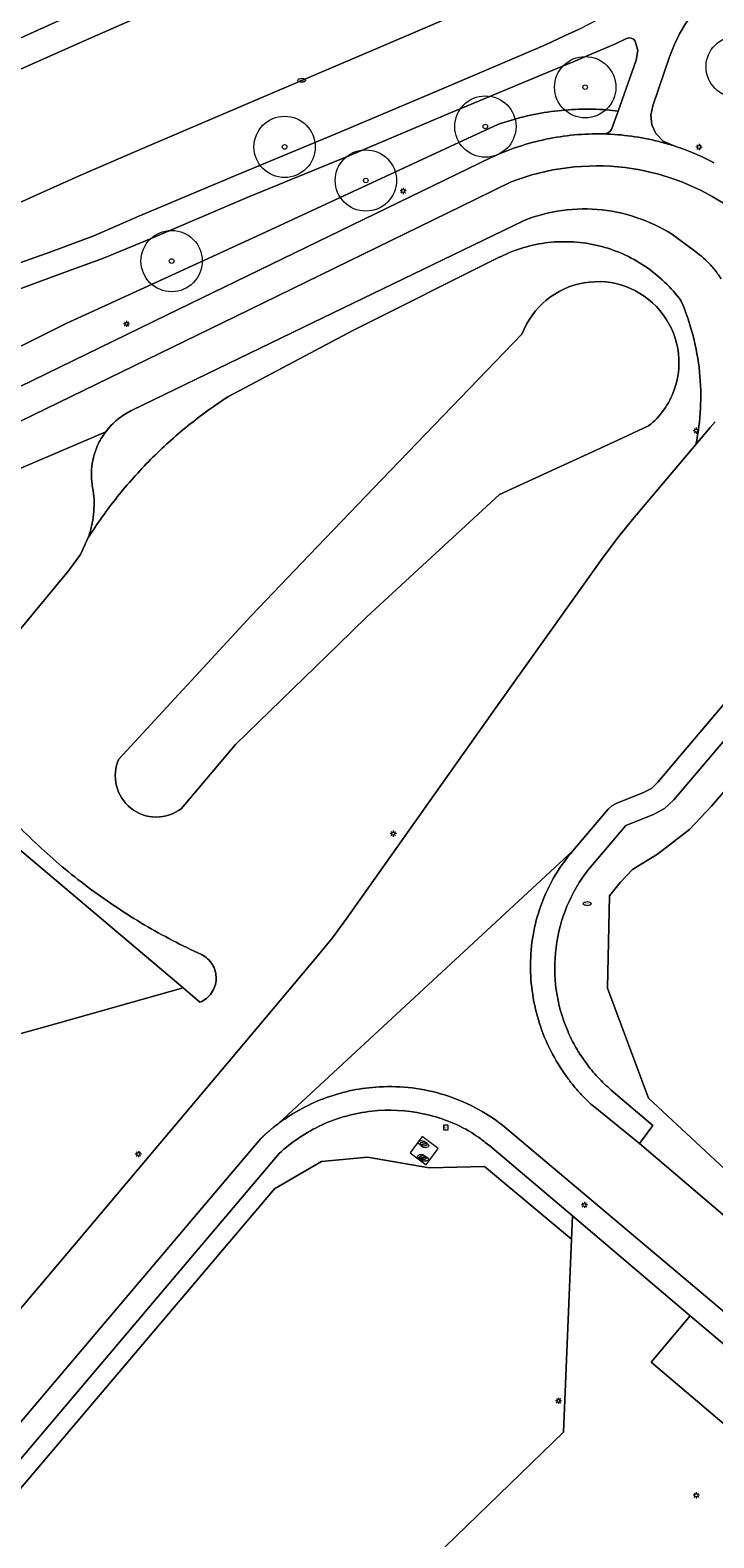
# Model space of a CAD drawing. Header units: metres. Extents: x 187482 to 189800, y 333582 to 335019.
# Tile 72 of 256: x 187586 to 187642, y 334257 to 334380. Entities that reach past the tile are written whole.
import ezdxf
from ezdxf.enums import TextEntityAlignment as Align

# ---------------------------------------------------------------- set-up
doc = ezdxf.new("R2010")
doc.units = ezdxf.units.M
doc.layers.get('0').update_dxf_attribs({"color": 252, "lineweight": 18})
for name, color, linetype, lineweight in [('B-WE-GR-BEPLANTING_CULTUUR_HEESTERS-GV', 252, 'Continuous', 18), ('B-WE-GR-BOOM-S', 252, 'Continuous', 18), ('B-WE-IE-MEUBILAIR-S', 252, 'Continuous', 18), ('B-WE-IE-TERREINAFSCHEIDING_KUNSTMATIG_HEKWERK-G', 252, 'IE-TERREINAFSCHEIDING_KUNSTMATIG-SO', 18), ('B-WE-OG-TERREIN_BEGROEID-GV', 252, 'Continuous', 18), ('B-WE-OG-TERREIN_ERF-GV', 252, 'Continuous', 18), ('B-WE-OG-WEG-GV', 252, 'Continuous', 18), ('B-WE-VH-GESLOTENVERHARDING_ASFALT-GV', 252, 'Continuous', 18), ('B-WE-VH-GESLOTENVERHARDING_BETON-GV', 252, 'Continuous', 18), ('B-WE-VH-OPENVERHARDING_BETONSTRAATSTEEN-GV', 252, 'Continuous', 18), ('B-WE-VH-OPENVERHARDING_TEGEL-GV', 252, 'Continuous', 18)]:
    doc.layers.add(name, color=color, linetype=linetype, lineweight=lineweight)
doc.styles.add('NLCS-ISO', font='NLCS-ISO.ttf')
doc.linetypes.add('IE-TERREINAFSCHEIDING_KUNSTMATIG-SO', pattern='A,4,[82,NLCS.SHX,S=0.75,R=90,X=0,Y=0],4,-2', length=10)

# ---------------------------------------------------------------- blocks, each defined once
blk = doc.blocks.new('SIE-MEUBILAIR_BORD_LOCATIEPAAL-SO')
blk.add_lwpolyline([(-0.75, -0.75), (0.75, -0.75), (0.75, 0.75), (-0.75, 0.75)], close=True)
at = {"style": 'NLCS-ISO'}
blk.add_text('lp', height=0.75, dxfattribs=at).set_placement((0.01, 0.12), align=Align.MIDDLE_CENTER)
blk = doc.blocks.new('SIE-MEUBILAIR_PAAL_LICHTMAST-SO')
for points in [[(-0.62, 0), (-1, 0)], [(-0.71, 0.71), (-0.44, 0.44)], [(0, 1), (0, 0.62)], [(0.44, 0.44), (0.71, 0.71)], [(1, 0), (0.62, 0)], [(-0.71, -0.71), (-0.44, -0.44)], [(0, -0.62), (0, -1)], [(0.44, -0.44), (0.71, -0.71)]]:
    blk.add_lwpolyline(points)
blk.add_circle((0, 0), 0.5)
blk = doc.blocks.new('SIE-MEUBILAIR_PUT_BRANDKRAAN-SO')
blk.add_ellipse((0, 0), major_axis=(1.25, 0), ratio=0.54)
at = {"style": 'NLCS-ISO'}
blk.add_text('bk', height=0.75, dxfattribs=at).set_placement((0.03, 0), align=Align.MIDDLE_CENTER)
blk = doc.blocks.new('SIE-MEUBILAIR_PUT_KOLK-SO')
blk.add_ellipse((0, 0), major_axis=(1.25, 0), ratio=0.54)
at = {"style": 'NLCS-ISO'}
blk.add_text('klk', height=0.75, dxfattribs=at).set_placement((0.03, 0), align=Align.MIDDLE_CENTER)
blk = doc.blocks.new('SIE-MEUBILAIR_PUT_WATERLEIDINGPUT-SO')
blk.add_ellipse((0, 0), major_axis=(1.25, 0), ratio=0.54)
at = {"style": 'NLCS-ISO'}
blk.add_text('wl', height=0.75, dxfattribs=at).set_placement((-0.14, 0), align=Align.MIDDLE_CENTER)
blk = doc.blocks.new('SGR-BOOM_GBKN-SO')
at = {"color": 0, "linetype": 'ByBlock', "lineweight": 18}
for radius in [2, 0.15]:
    blk.add_circle((0, 0), radius, dxfattribs=at)

msp = doc.modelspace()

# ---------------------------------------------------------------- linework, layer by layer
at = {"layer": 'B-WE-GR-BEPLANTING_CULTUUR_HEESTERS-GV'}
for points in [[(187629.229, 334372.963, 0.0512139), (187624.818, 334371.959)], [(187633.753, 334373.05, 0.0510591), (187629.229, 334372.963)], [(187633.275, 334371.108, 0.2443158), (187633.881, 334371.468)], [(187624.068, 334369.18, -0.0578655), (187628.524, 334370.674)], [(187628.524, 334370.674, -0.0579168), (187633.203, 334371.107)]]:
    msp.add_lwpolyline(points, format="xyb", dxfattribs=at)
at = {"layer": 'B-WE-GR-BEPLANTING_CULTUUR_HEESTERS-GV', "flags": 128}
for points in [[(187633.881, 334371.468), (187634.42, 334372.977), (187633.753, 334373.05)], [(187624.818, 334371.959), (187624.596, 334371.883), (187620.702, 334370.08), (187605.289, 334362.944), (187597.342, 334359.299), (187589.395, 334355.653), (187573.641, 334347.756), (187573.941, 334347.04), (187570.008, 334345.103), (187574.672, 334345.188), (187597.573, 334356.31), (187624.068, 334369.18)], [(187633.203, 334371.107), (187633.275, 334371.108)]]:
    msp.add_lwpolyline(points, dxfattribs=at)
at = {"layer": 'B-WE-IE-TERREINAFSCHEIDING_KUNSTMATIG_HEKWERK-G', "ltscale": 0.2, "flags": 128}
for points in [[(187618.422, 334289.326), (187617.453, 334287.985)], [(187619.738, 334288.357), (187618.422, 334289.326)], [(187617.453, 334287.985), (187618.754, 334287.021)], [(187618.754, 334287.021), (187619.738, 334288.357)]]:
    msp.add_lwpolyline(points, dxfattribs=at)
at = {"layer": 'B-WE-OG-TERREIN_BEGROEID-GV', "flags": 128}
msp.add_lwpolyline([(187647.822, 334323.017), (187642.048, 334316.27), (187640.24, 334314.36), (187637.626, 334312.358), (187635.59, 334311.098), (187634.573, 334310.05), (187633.707, 334308.963), (187633.544, 334301.427), (187636.893, 334292.45), (187643.889, 334285.955)], dxfattribs=at)
at = {"layer": 'B-WE-OG-TERREIN_ERF-GV'}
for points in [[(187634.98, 334368.356, 0.1239282), (187625.693, 334367.197)], [(187643.01, 334365.455, 0.1126035), (187634.98, 334368.356)], [(187626.693, 334364.03, -0.0614074), (187629.847, 334364.864)], [(187629.847, 334364.864, 0.0614074), (187626.693, 334364.03)], [(187629.847, 334364.864, -0.0616007), (187633.11, 334364.909)], [(187633.11, 334364.909, 0.0616007), (187629.847, 334364.864)], [(187633.11, 334364.909, -0.0614075), (187636.286, 334364.162)], [(187636.286, 334364.162, 0.0614075), (187633.11, 334364.909)], [(187636.286, 334364.162, -0.0614213), (187639.186, 334362.668)], [(187639.186, 334362.668, 0.0614213), (187636.286, 334364.162)], [(187624.811, 334361.092, -0.0873459), (187628.716, 334362.245)], [(187628.716, 334362.245, 0.0873459), (187624.811, 334361.092)], [(187628.716, 334362.245, -0.0882162), (187632.831, 334361.986)], [(187632.831, 334361.986, 0.0882162), (187628.716, 334362.245)], [(187632.831, 334361.986, -0.0882025), (187636.603, 334360.323)], [(187636.603, 334360.323, 0.0882025), (187632.831, 334361.986)], [(187636.603, 334360.323, -0.0883505), (187639.57, 334357.461)], [(187639.57, 334357.461, 0.0883505), (187636.603, 334360.323)], [(187640.902, 334361.386, -0.025761), (187641.541, 334360.843)], [(187641.541, 334360.843, 0.025761), (187640.902, 334361.386)], [(187641.541, 334360.843, -0.0316101), (187642.228, 334360.107)], [(187642.228, 334360.107, 0.0316101), (187641.541, 334360.843)], [(187637.832, 334356.696, 0.2661783), (187631.656, 334358.966)], [(187631.656, 334358.966, -0.2661783), (187637.832, 334356.696)], [(187642.228, 334360.107, -0.0306109), (187642.817, 334359.291)], [(187642.817, 334359.291, 0.0306109), (187642.228, 334360.107)], [(187631.656, 334358.966, 0.2663032), (187626.575, 334354.784)], [(187626.575, 334354.784, -0.2663032), (187631.656, 334358.966)], [(187638.995, 334350.219, 0.2663072), (187637.832, 334356.696)], [(187637.832, 334356.696, -0.2663072), (187638.995, 334350.219)], [(187639.57, 334357.461, -0.037957), (187640.533, 334354.638)], [(187640.533, 334354.638, 0.037957), (187639.57, 334357.461)], [(187640.533, 334354.638, -0.0380716), (187641.059, 334351.701)], [(187641.059, 334351.701, 0.0380716), (187640.533, 334354.638)], [(187641.059, 334351.701, -0.0382387), (187641.135, 334348.719)], [(187641.135, 334348.719, 0.0382387), (187641.059, 334351.701)], [(187599.311, 334347.289, -0.0269754), (187602.618, 334349.688)], [(187602.618, 334349.688, 0.0269754), (187599.311, 334347.289)], [(187636.909, 334347.286, 0.1380116), (187638.995, 334350.219)], [(187638.995, 334350.219, -0.1380116), (187636.909, 334347.286)], [(187593.584, 334347.821, -0.0315861), (187594.155, 334348.231)], [(187594.155, 334348.231, 0.0315861), (187593.584, 334347.821)], [(187594.155, 334348.231, -0.0256665), (187594.664, 334348.516)], [(187594.664, 334348.516, 0.0256665), (187594.155, 334348.231)], [(187641.135, 334348.719, -0.0382172), (187640.76, 334345.76)], [(187640.76, 334345.76, 0.0382172), (187641.135, 334348.719)], [(187592.612, 334346.811, 0.0256892), (187592.296, 334346.347)], [(187592.296, 334346.347, -0.0256892), (187592.612, 334346.811)], [(187592.612, 334346.811, -0.0304309), (187593.067, 334347.346)], [(187593.067, 334347.346, 0.0304309), (187592.612, 334346.811)], [(187593.067, 334347.346, -0.0282605), (187593.584, 334347.821)], [(187593.584, 334347.821, 0.0282605), (187593.067, 334347.346)], [(187596.28, 334344.549, -0.027197), (187599.311, 334347.289)], [(187599.311, 334347.289, 0.027197), (187596.28, 334344.549)], [(187592.027, 334345.854, 0.0851643), (187591.483, 334343.973)], [(187591.483, 334343.973, -0.0851643), (187592.027, 334345.854)], [(187592.296, 334346.347, 0.0231636), (187592.027, 334345.854)], [(187592.027, 334345.854, -0.0231636), (187592.296, 334346.347)], [(187593.561, 334341.499, -0.026849), (187596.28, 334344.549)], [(187596.28, 334344.549, 0.026849), (187593.561, 334341.499)], [(187591.483, 334343.973, 0.0854758), (187591.596, 334342.019)], [(187591.596, 334342.019, -0.0854758), (187591.483, 334343.973)], [(187591.596, 334342.019, -0.0298311), (187591.665, 334341.047)], [(187591.665, 334341.047, 0.0298311), (187591.596, 334342.019)], [(187591.186, 334338.175, -0.0268332), (187593.561, 334341.499)], [(187593.561, 334341.499, 0.0268332), (187591.186, 334338.175)], [(187591.665, 334341.047, -0.0287802), (187591.619, 334340.073)], [(187591.619, 334340.073, 0.0287802), (187591.665, 334341.047)], [(187591.619, 334340.073, -0.0289955), (187591.459, 334339.111)], [(187591.459, 334339.111, 0.0289955), (187591.619, 334340.073)], [(187591.459, 334339.111, -0.0288821), (187591.186, 334338.175)], [(187591.186, 334338.175, 0.0288821), (187591.459, 334339.111)], [(187593.687, 334320.108, 0.1665973), (187593.49, 334317.941)], [(187593.49, 334317.941, -0.1665973), (187593.687, 334320.108)], [(187593.49, 334317.941, 0.1670073), (187594.664, 334316.109)], [(187594.664, 334316.109, -0.1670073), (187593.49, 334317.941)], [(187587.339, 334312.853, -0.0262496), (187583.668, 334316.611)], [(187583.668, 334316.611, 0.0262496), (187587.339, 334312.853)], [(187594.664, 334316.109, 0.1662801), (187596.715, 334315.382)], [(187596.715, 334315.382, -0.1662801), (187594.664, 334316.109)], [(187596.715, 334315.382, 0.1660611), (187598.781, 334316.067)], [(187598.781, 334316.067, -0.1660611), (187596.715, 334315.382)], [(187591.385, 334309.504, -0.026377), (187587.339, 334312.853)], [(187587.339, 334312.853, 0.026377), (187591.385, 334309.504)], [(187595.763, 334306.6, -0.0266072), (187591.385, 334309.504)], [(187591.385, 334309.504, 0.0266072), (187595.763, 334306.6)], [(187600.422, 334304.174, -0.0266531), (187595.763, 334306.6)], [(187595.763, 334306.6, 0.0266531), (187600.422, 334304.174)], [(187601.314, 334303.358, 0.1440035), (187600.422, 334304.174)], [(187600.422, 334304.174, -0.1440035), (187601.314, 334303.358)], [(187601.621, 334302.188, 0.1443722), (187601.314, 334303.358)], [(187601.314, 334303.358, -0.1443722), (187601.621, 334302.188)], [(187601.245, 334301.039, 0.1446479), (187601.621, 334302.188)], [(187601.621, 334302.188, -0.1446479), (187601.245, 334301.039)], [(187600.305, 334300.277, 0.1445524), (187601.245, 334301.039)], [(187601.245, 334301.039, -0.1445524), (187600.305, 334300.277)]]:
    msp.add_lwpolyline(points, format="xyb", dxfattribs=at)
msp.add_lwpolyline([(187625.693, 334367.197), (187622.814, 334365.791), (187603.21, 334356.218), (187583.567, 334346.671), (187563.957, 334337.12), (187547.121, 334328.958), (187533.543, 334322.277), (187530.643, 334320.835), (187527.777, 334319.325), (187506.538, 334308.102), (187492.994, 334300.985), (187482.806, 334295.577)], dxfattribs=at)
at = {"layer": 'B-WE-OG-TERREIN_ERF-GV', "flags": 128}
for points in [[(187594.664, 334348.516), (187594.771, 334348.568), (187608.697, 334355.307), (187626.693, 334364.03)], [(187626.693, 334364.03), (187608.697, 334355.307), (187594.771, 334348.568), (187594.664, 334348.516)], [(187639.186, 334362.668), (187640.767, 334361.487), (187640.902, 334361.386)], [(187640.902, 334361.386), (187640.767, 334361.487), (187639.186, 334362.668)], [(187602.618, 334349.688), (187612.839, 334355.111), (187624.765, 334361.069), (187624.811, 334361.092)], [(187624.811, 334361.092), (187624.765, 334361.069), (187612.839, 334355.111), (187602.618, 334349.688)], [(187626.575, 334354.784), (187615.144, 334342.928), (187609.241, 334336.775), (187604.478, 334331.81), (187593.687, 334320.108)], [(187593.687, 334320.108), (187604.478, 334331.81), (187609.241, 334336.775), (187615.144, 334342.928), (187626.575, 334354.784)], [(187528.015, 334309.37), (187523.391, 334301.918), (187528.081, 334299.083), (187534.091, 334309.082), (187534.72, 334310.511), (187534.99, 334312.048), (187534.555, 334313.789), (187533.84, 334315.434), (187532.405, 334318.269), (187537.981, 334320.947), (187549.737, 334326.715), (187556.864, 334330.217), (187578.415, 334340.64), (187582.286, 334342.528), (187582.681, 334342.572), (187592.612, 334346.811)], [(187592.612, 334346.811), (187582.681, 334342.572), (187583.076, 334342.528)], [(187598.781, 334316.067), (187603.202, 334321.309), (187611.597, 334329.447), (187613.923, 334331.702), (187624.751, 334341.681), (187633.993, 334345.942), (187636.909, 334347.286)], [(187636.909, 334347.286), (187633.993, 334345.942), (187624.751, 334341.681), (187613.923, 334331.702), (187611.597, 334329.447), (187603.202, 334321.309), (187598.781, 334316.067)], [(187640.76, 334345.76), (187641.938, 334347.152), (187642.331, 334347.623)], [(187532.375, 334212.369), (187533.614, 334213.804), (187563.942, 334249.637), (187576.262, 334264.197), (187581.063, 334269.866), (187580.136, 334270.764), (187577.235, 334273.319), (187574.573, 334270.515), (187573.428, 334271.293), (187577.215, 334275.377), (187581.087, 334271.866), (187582.025, 334271.001), (187590.497, 334281.004), (187603.853, 334296.863), (187609.841, 334303.986), (187611.113, 334305.524), (187612.278, 334307.144), (187624.497, 334324.364), (187633.141, 334336.5), (187634.34, 334338.1), (187635.595, 334339.656), (187640.76, 334345.76)], [(187584.487, 334336.743), (187584.375, 334336.611), (187582.973, 334334.954), (187578.903, 334330.142), (187573.109, 334323.27), (187576.824, 334320.129), (187577.842, 334321.351), (187583.844, 334328.553), (187589.585, 334335.47), (187589.667, 334335.564), (187590.547, 334336.799), (187591.186, 334338.175)], [(187591.186, 334338.175), (187590.547, 334336.799), (187589.667, 334335.564), (187589.585, 334335.47), (187583.844, 334328.553), (187577.842, 334321.351), (187578.953, 334320.449), (187577.9, 334319.22), (187578.219, 334318.95), (187582.405, 334315.411), (187583.668, 334316.611)], [(187581.368, 334298.03), (187581.221, 334297.234), (187581.049, 334296.442), (187587.744, 334298.304), (187598.921, 334301.447), (187582.405, 334315.411), (187578.219, 334318.95), (187573.276, 334313.053), (187573.385, 334312.968), (187573.022, 334312.489)], [(187583.668, 334316.611), (187582.405, 334315.411), (187598.921, 334301.447), (187600.305, 334300.277)], [(187600.305, 334300.277), (187598.921, 334301.447), (187587.744, 334298.304), (187581.049, 334296.442), (187580.511, 334294.317), (187579.934, 334292.202), (187578.243, 334286.717), (187576.293, 334281.319), (187574.93, 334278.026), (187573.458, 334274.781), (187571.854, 334271.537), (187570.142, 334268.349), (187568.68, 334265.832), (187567.146, 334263.357), (187564.606, 334259.574), (187561.899, 334255.909), (187561.436, 334255.314), (187560.932, 334254.753)], [(187630.686, 334282.853), (187630.608, 334280.95), (187629.961, 334265.22), (187612.45, 334248.251)], [(187681.354, 334240.145), (187664.4, 334254.794), (187663.497, 334255.41), (187650.936, 334265.716), (187647.748, 334261.896), (187637.122, 334270.907), (187640.3, 334274.696), (187630.686, 334282.853)]]:
    msp.add_lwpolyline(points, dxfattribs=at)
msp.add_lwpolyline([(187629.961, 334265.22), (187630.608, 334280.95), (187623.512, 334286.872), (187619.01, 334286.76), (187613.976, 334287.628), (187610.217, 334287.293), (187606.375, 334285.062), (187553.568, 334222.779), (187574.713, 334213.671), (187589.67, 334207.226), (187601.963, 334204.863), (187601.891, 334206.114), (187598.92, 334214.748), (187598.881, 334223.279), (187602.288, 334238.378), (187612.45, 334248.251)], close=True, dxfattribs=at)
at = {"layer": 'B-WE-OG-WEG-GV'}
for points in [[(187648.127, 334391.951), (187641.623, 334389.344), (187635.136, 334386.743), (187628.68, 334384.006), (187622.247, 334381.283), (187614.91, 334378.158), (187604.405, 334373.672), (187595.223, 334369.755), (187590.625, 334367.774), (187586.987, 334366.148), (187558.691, 334353.265), (187557.738, 334352.924), (187554.328, 334351.784), (187554.451, 334351.418), (187551.615, 334350.025), (187513.066, 334331.258), (187493.331, 334321.29), (187482.806, 334315.715)], [(187584.457, 334360.182), (187588.146, 334361.481), (187591.633, 334362.804), (187595.327, 334364.387), (187603.339, 334367.78), (187611.702, 334371.247), (187619.812, 334374.671), (187628.499, 334378.385), (187630.032, 334379.108), (187631.199, 334379.618), (187632.194, 334380.154), (187633.132, 334380.65), (187634.069, 334381.259), (187634.902, 334381.841), (187635.849, 334382.477), (187636.665, 334383.056), (187637.503, 334383.598), (187638.346, 334384.148), (187639.219, 334384.63), (187640.155, 334385.004), (187640.208, 334384.865), (187649.664, 334388.582)]]:
    msp.add_lwpolyline(points, dxfattribs=at)
at = {"layer": 'B-WE-OG-WEG-GV', "flags": 128}
for points in [[(187640.579, 334380.945), (187639.937, 334380.138), (187639.423, 334379.274), (187638.978, 334378.354), (187638.606, 334377.405), (187637.238, 334373.392), (187637.086, 334372.63), (187637.176, 334371.841), (187637.493, 334371.132), (187638.089, 334370.512), (187638.914, 334370.151)], [(187635.096, 334378.878), (187634.202, 334378.449), (187633.318, 334378.083), (187632.281, 334377.63), (187630.892, 334377.04), (187629.224, 334376.366), (187620.74, 334372.836), (187612.391, 334369.306), (187604.148, 334365.926), (187596.312, 334362.581), (187592.428, 334360.985), (187588.716, 334359.605), (187585.24, 334358.333)], [(187633.753, 334373.05), (187634.42, 334372.977), (187635.9, 334377.122), (187636.028, 334377.902), (187635.799, 334378.669)], [(187589.395, 334355.653), (187597.342, 334359.299), (187605.289, 334362.944), (187620.702, 334370.08), (187624.596, 334371.883), (187624.818, 334371.959)], [(187573.641, 334347.756), (187589.395, 334355.653)], [(187651.89, 334331.992), (187638.964, 334316.776), (187638.202, 334316.086), (187637.302, 334315.589), (187635.041, 334314.693), (187631.994, 334311.108)], [(187643.889, 334285.955), (187636.893, 334292.45), (187633.544, 334301.427), (187633.707, 334308.963), (187634.573, 334310.05), (187635.59, 334311.098), (187637.626, 334312.358), (187640.24, 334314.36), (187642.048, 334316.27), (187647.822, 334323.017)], [(187633.849, 334293.116), (187637.26, 334290.232), (187636.318, 334288.961), (187636.17, 334288.762), (187649.75, 334277.176)], [(187623.209, 334289.122), (187623.02, 334289.258), (187622.831, 334289.392), (187622.64, 334289.525), (187622.448, 334289.657)], [(187606.762, 334287.929), (187598.359, 334278.004), (187572.518, 334247.496), (187556.384, 334228.424), (187552.128, 334223.399), (187553.568, 334222.779), (187606.375, 334285.062)], [(187606.375, 334285.062), (187610.217, 334287.293), (187613.976, 334287.628), (187619.01, 334286.76), (187623.512, 334286.872), (187630.608, 334280.95), (187630.686, 334282.853), (187623.954, 334288.564), (187623.769, 334288.706), (187623.584, 334288.846)]]:
    msp.add_lwpolyline(points, dxfattribs=at)
at = {"layer": 'B-WE-OG-WEG-GV'}
for points in [[(187635.799, 334378.669, 0.4055105), (187635.096, 334378.878)], [(187624.818, 334371.959, -0.0512139), (187629.229, 334372.963)], [(187629.229, 334372.963, -0.0510591), (187633.753, 334373.05)], [(187638.914, 334370.151, -0.0147089), (187640.049, 334369.752)], [(187640.049, 334369.752, -0.0296001), (187642.238, 334368.757)], [(187631.994, 334311.108, 0.0667177), (187630.246, 334308.107)], [(187630.246, 334308.107, 0.0664874), (187629.351, 334304.751)], [(187629.351, 334304.751, 0.0668005), (187629.371, 334301.278)], [(187629.371, 334301.278, 0.0670008), (187630.305, 334297.933)], [(187630.305, 334297.933, 0.0284867), (187630.979, 334296.585)], [(187630.979, 334296.585, 0.0277818), (187631.802, 334295.322)], [(187631.802, 334295.322, 0.0282904), (187632.763, 334294.161)], [(187632.763, 334294.161, 0.0286235), (187633.849, 334293.116)], [(187614.319, 334291.392, 0.0803265), (187610.261, 334290.27)], [(187618.523, 334291.18, 0.0804111), (187614.319, 334291.392)], [(187610.261, 334290.27, 0.0801762), (187606.762, 334287.929)], [(187622.448, 334289.657, 0.0803211), (187618.523, 334291.18)], [(187623.584, 334288.846, 0.0047325), (187623.209, 334289.122)]]:
    msp.add_lwpolyline(points, format="xyb", dxfattribs=at)
at = {"layer": 'B-WE-VH-GESLOTENVERHARDING_ASFALT-GV', "flags": 128}
for points in [[(187576.951, 334382.727), (187567.836, 334378.611), (187558.763, 334374.489), (187549.669, 334370.315), (187542.118, 334366.818), (187545.034, 334360.435), (187545.241, 334360.532), (187545.261, 334360.543), (187554.337, 334364.736), (187563.432, 334368.881), (187572.536, 334373.005), (187581.623, 334377.119), (187590.744, 334381.222)], [(187600.088, 334382.786), (187590.802, 334378.677), (187581.671, 334374.625), (187572.911, 334370.682), (187563.82, 334366.527), (187554.742, 334362.309), (187546.26, 334358.375), (187546.239, 334358.366), (187546.062, 334358.281), (187551.066, 334350.694), (187552.832, 334351.284), (187554.328, 334351.784), (187557.738, 334352.924), (187558.691, 334353.265), (187586.987, 334366.148), (187590.625, 334367.774), (187595.223, 334369.755), (187604.405, 334373.672), (187614.91, 334378.158), (187622.247, 334381.283)], [(187638.914, 334370.151), (187638.089, 334370.512), (187637.493, 334371.132), (187637.176, 334371.841), (187637.086, 334372.63), (187637.238, 334373.392), (187638.606, 334377.405), (187638.978, 334378.354), (187639.423, 334379.274), (187639.937, 334380.138), (187640.579, 334380.945)], [(187631.199, 334379.618), (187630.032, 334379.108), (187628.499, 334378.385), (187619.812, 334374.671), (187611.702, 334371.247), (187603.339, 334367.78), (187595.327, 334364.387), (187591.633, 334362.804), (187588.146, 334361.481), (187584.457, 334360.182)], [(187604.148, 334365.926), (187612.391, 334369.306), (187620.74, 334372.836), (187629.224, 334376.366), (187630.892, 334377.04), (187632.281, 334377.63), (187633.318, 334378.083), (187634.202, 334378.449), (187635.096, 334378.878)], [(187635.799, 334378.669), (187636.028, 334377.902), (187635.9, 334377.122), (187634.42, 334372.977), (187633.881, 334371.468)], [(187633.275, 334371.108), (187633.203, 334371.107)], [(187527.777, 334319.325), (187530.643, 334320.835), (187533.543, 334322.277), (187547.121, 334328.958), (187563.957, 334337.12), (187583.567, 334346.671), (187603.21, 334356.218), (187622.814, 334365.791), (187625.693, 334367.197)], [(187585.24, 334358.333), (187588.716, 334359.605), (187592.428, 334360.985), (187596.312, 334362.581), (187604.148, 334365.926)], [(187642.331, 334347.623), (187641.938, 334347.152), (187640.76, 334345.76), (187635.595, 334339.656), (187634.34, 334338.1), (187633.141, 334336.5), (187624.497, 334324.364), (187612.278, 334307.144), (187611.113, 334305.524), (187609.841, 334303.986), (187603.853, 334296.863), (187590.497, 334281.004), (187582.025, 334271.001), (187581.063, 334269.866), (187576.262, 334264.197), (187563.942, 334249.637), (187533.614, 334213.804), (187538.179, 334209.935), (187546.447, 334219.704), (187565.834, 334242.601), (187585.87, 334266.269), (187605.277, 334289.168)], [(187606.192, 334289.981), (187606.287, 334290.058), (187606.382, 334290.134), (187606.479, 334290.21), (187606.576, 334290.284), (187606.673, 334290.358), (187606.771, 334290.432), (187630.719, 334312.622), (187633.6, 334316.017), (187633.897, 334316.295), (187634.255, 334316.487), (187636.497, 334317.378), (187637.129, 334317.724), (187637.654, 334318.216), (187641.558, 334322.829), (187655.758, 334339.587)], [(187630.719, 334312.622), (187606.771, 334290.432)], [(187649.75, 334277.176), (187636.17, 334288.762), (187632.371, 334291.821)], [(187624.994, 334290.246), (187669.997, 334252.342), (187683.19, 334241.23), (187687.812, 334237.27), (187692.89, 334232.919), (187696.68, 334237.383), (187683.975, 334248.171), (187681.124, 334250.635)]]:
    msp.add_lwpolyline(points, dxfattribs=at)
at = {"layer": 'B-WE-VH-GESLOTENVERHARDING_ASFALT-GV'}
for points in [[(187635.096, 334378.878, -0.4055105), (187635.799, 334378.669)], [(187633.881, 334371.468, -0.2443158), (187633.275, 334371.108)], [(187628.524, 334370.674, 0.0578655), (187624.068, 334369.18)], [(187633.203, 334371.107, 0.0579168), (187628.524, 334370.674)], [(187635.498, 334370.923, 0.0265755), (187633.275, 334371.108)], [(187633.275, 334371.108, -0.0265755), (187635.498, 334370.923)], [(187637.758, 334370.482, 0.0287042), (187635.498, 334370.923)], [(187635.498, 334370.923, -0.0287042), (187637.758, 334370.482)], [(187638.914, 334370.151, 0.0145073), (187637.758, 334370.482)], [(187637.758, 334370.482, -0.0145073), (187638.914, 334370.151)], [(187640.049, 334369.752, 0.0147089), (187638.914, 334370.151)], [(187642.238, 334368.757, 0.0296001), (187640.049, 334369.752)], [(187625.693, 334367.197, -0.1239282), (187634.98, 334368.356)], [(187634.98, 334368.356, -0.1126035), (187643.01, 334365.455)], [(187629.285, 334310.63, -0.0431942), (187630.719, 334312.622)], [(187628.213, 334308.421, -0.0431763), (187629.285, 334310.63)], [(187627.536, 334306.061, -0.0429119), (187628.213, 334308.421)], [(187627.274, 334303.62, -0.0434084), (187627.536, 334306.061)], [(187627.403, 334301.199, -0.0400624), (187627.274, 334303.62)], [(187627.915, 334298.83, -0.0397388), (187627.403, 334301.199)], [(187628.797, 334296.572, -0.0399851), (187627.915, 334298.83)], [(187630.026, 334294.482, -0.0399623), (187628.797, 334296.572)], [(187630.546, 334293.761, -0.0168708), (187630.026, 334294.482)], [(187610.637, 334292.502, -0.0730706), (187614.935, 334293.374)], [(187614.935, 334293.374, -0.0894384), (187620.246, 334292.715)], [(187620.246, 334292.715, -0.0890933), (187624.994, 334290.246)], [(187631.112, 334293.075, -0.0175636), (187630.546, 334293.761)], [(187631.721, 334292.428, -0.0174999), (187631.112, 334293.075)], [(187606.771, 334290.432, -0.0728367), (187610.637, 334292.502)], [(187632.371, 334291.821, -0.0167141), (187631.721, 334292.428)], [(187605.277, 334289.168, -0.011551), (187605.455, 334289.336)], [(187605.455, 334289.336, -0.0115418), (187605.635, 334289.502)], [(187605.635, 334289.502, -0.0088394), (187605.818, 334289.664)], [(187605.818, 334289.664, -0.0114958), (187606.004, 334289.824)], [(187606.004, 334289.824, -0.0083678), (187606.192, 334289.981)]]:
    msp.add_lwpolyline(points, format="xyb", dxfattribs=at)
msp.add_lwpolyline([(187624.068, 334369.18), (187597.573, 334356.31), (187574.672, 334345.188), (187545.996, 334331.233), (187536.609, 334326.616), (187533.455, 334325.059), (187530.307, 334323.489), (187506.524, 334310.929), (187491.472, 334302.972), (187482.806, 334298.406)], dxfattribs=at)
at = {"layer": 'B-WE-VH-GESLOTENVERHARDING_BETON-GV', "flags": 128}
for points in [[(187643.071, 334403.732), (187636.576, 334401.106), (187630.111, 334398.438), (187623.656, 334395.688), (187618.148, 334393.35), (187608.978, 334389.377), (187599.862, 334385.306), (187590.744, 334381.222), (187581.623, 334377.119), (187572.536, 334373.005), (187563.432, 334368.881), (187554.337, 334364.736), (187545.261, 334360.543), (187545.241, 334360.532)], [(187546.239, 334358.366), (187546.26, 334358.375), (187554.742, 334362.309), (187563.82, 334366.527), (187572.911, 334370.682), (187581.671, 334374.625), (187590.802, 334378.677), (187600.088, 334382.786), (187609.183, 334386.72), (187618.368, 334390.624), (187624.81, 334393.33), (187630.95, 334395.951)]]:
    msp.add_lwpolyline(points, dxfattribs=at)
at = {"layer": 'B-WE-VH-OPENVERHARDING_BETONSTRAATSTEEN-GV', "flags": 128}
msp.add_lwpolyline([(187640.3, 334274.696), (187637.122, 334270.907), (187647.748, 334261.896), (187650.936, 334265.716)], close=True, dxfattribs=at)
at = {"layer": 'B-WE-VH-OPENVERHARDING_TEGEL-GV', "flags": 128}
for points in [[(187631.994, 334311.108), (187635.041, 334314.693), (187637.302, 334315.589), (187638.202, 334316.086), (187638.964, 334316.776), (187651.89, 334331.992), (187652.816, 334333.082), (187669.397, 334352.572)], [(187655.758, 334339.587), (187641.558, 334322.829), (187637.654, 334318.216), (187637.129, 334317.724), (187636.497, 334317.378), (187634.255, 334316.487), (187633.897, 334316.295), (187633.6, 334316.017), (187630.719, 334312.622)], [(187632.371, 334291.821), (187636.17, 334288.762), (187636.318, 334288.961), (187637.26, 334290.232), (187633.849, 334293.116)], [(187606.771, 334290.432), (187606.673, 334290.358), (187606.576, 334290.284), (187606.479, 334290.21), (187606.382, 334290.134), (187606.287, 334290.058), (187606.192, 334289.981)], [(187683.19, 334241.23), (187669.997, 334252.342), (187624.994, 334290.246)], [(187605.277, 334289.168), (187585.87, 334266.269), (187565.834, 334242.601), (187546.447, 334219.704), (187538.179, 334209.935), (187536.968, 334208.497), (187522.515, 334191.39), (187521.298, 334189.968), (187520.581, 334189.12), (187522.165, 334187.985), (187524.095, 334190.269), (187530.188, 334197.474), (187540.24, 334209.361), (187547.873, 334218.374), (187550.06, 334220.957), (187552.128, 334223.399), (187556.384, 334228.424), (187572.518, 334247.496), (187598.359, 334278.004)], [(187622.448, 334289.657), (187622.64, 334289.525), (187622.831, 334289.392), (187623.02, 334289.258), (187623.209, 334289.122)], [(187598.359, 334278.004), (187606.762, 334287.929)], [(187623.584, 334288.846), (187623.769, 334288.706), (187623.954, 334288.564), (187630.686, 334282.853), (187640.3, 334274.696), (187650.936, 334265.716), (187663.497, 334255.41), (187664.4, 334254.794), (187681.354, 334240.145)]]:
    msp.add_lwpolyline(points, dxfattribs=at)
at = {"layer": 'B-WE-VH-OPENVERHARDING_TEGEL-GV'}
for points in [[(187630.719, 334312.622, 0.0431942), (187629.285, 334310.63)], [(187630.246, 334308.107, -0.0667177), (187631.994, 334311.108)], [(187629.285, 334310.63, 0.0431763), (187628.213, 334308.421)], [(187628.213, 334308.421, 0.0429119), (187627.536, 334306.061)], [(187629.351, 334304.751, -0.0664874), (187630.246, 334308.107)], [(187627.536, 334306.061, 0.0434084), (187627.274, 334303.62)], [(187629.371, 334301.278, -0.0668005), (187629.351, 334304.751)], [(187627.274, 334303.62, 0.0400624), (187627.403, 334301.199)], [(187630.305, 334297.933, -0.0670008), (187629.371, 334301.278)], [(187627.403, 334301.199, 0.0397388), (187627.915, 334298.83)], [(187627.915, 334298.83, 0.0399851), (187628.797, 334296.572)], [(187630.979, 334296.585, -0.0284867), (187630.305, 334297.933)], [(187628.797, 334296.572, 0.0399623), (187630.026, 334294.482)], [(187631.802, 334295.322, -0.0277818), (187630.979, 334296.585)], [(187632.763, 334294.161, -0.0282904), (187631.802, 334295.322)], [(187630.026, 334294.482, 0.0168708), (187630.546, 334293.761)], [(187633.849, 334293.116, -0.0286235), (187632.763, 334294.161)], [(187614.935, 334293.374, 0.0730706), (187610.637, 334292.502)], [(187620.246, 334292.715, 0.0894384), (187614.935, 334293.374)], [(187624.994, 334290.246, 0.0890933), (187620.246, 334292.715)], [(187630.546, 334293.761, 0.0175636), (187631.112, 334293.075)], [(187631.112, 334293.075, 0.0174999), (187631.721, 334292.428)], [(187610.637, 334292.502, 0.0728367), (187606.771, 334290.432)], [(187610.261, 334290.27, -0.0803265), (187614.319, 334291.392)], [(187614.319, 334291.392, -0.0804111), (187618.523, 334291.18)], [(187631.721, 334292.428, 0.0167141), (187632.371, 334291.821)], [(187606.762, 334287.929, -0.0801762), (187610.261, 334290.27)], [(187618.523, 334291.18, -0.0803211), (187622.448, 334289.657)], [(187605.455, 334289.336, 0.011551), (187605.277, 334289.168)], [(187605.635, 334289.502, 0.0115418), (187605.455, 334289.336)], [(187605.818, 334289.664, 0.0088394), (187605.635, 334289.502)], [(187606.004, 334289.824, 0.0114958), (187605.818, 334289.664)], [(187606.192, 334289.981, 0.0083678), (187606.004, 334289.824)], [(187623.209, 334289.122, -0.0047325), (187623.584, 334288.846)]]:
    msp.add_lwpolyline(points, format="xyb", dxfattribs=at)

# ---------------------------------------------------------------- block references
at = {"layer": 'B-WE-GR-BOOM-S', "xscale": 1.25, "yscale": 1.25, "zscale": 1.25}
for p in [(187644.09, 334376.584), (187631.732, 334374.918), (187623.587, 334371.71), (187607.21, 334370.05), (187613.839, 334367.308), (187597.991, 334360.736)]:
    msp.add_blockref('SGR-BOOM_GBKN-SO', p, dxfattribs=at)
at = {"layer": 'B-WE-IE-MEUBILAIR-S', "xscale": 0.25, "yscale": 0.25, "zscale": 0.25}
for name, p in [('SIE-MEUBILAIR_PUT_KOLK-SO', (187608.592, 334375.486)), ('SIE-MEUBILAIR_PAAL_LICHTMAST-SO', (187641.02, 334370.036)), ('SIE-MEUBILAIR_PAAL_LICHTMAST-SO', (187616.883, 334366.456)), ('SIE-MEUBILAIR_PAAL_LICHTMAST-SO', (187594.315, 334355.615)), ('SIE-MEUBILAIR_PAAL_LICHTMAST-SO', (187640.79, 334346.897)), ('SIE-MEUBILAIR_PAAL_LICHTMAST-SO', (187616.074, 334314.033)), ('SIE-MEUBILAIR_PUT_BRANDKRAAN-SO', (187631.894, 334308.317)), ('SIE-MEUBILAIR_BORD_LOCATIEPAAL-SO', (187620.361, 334290.049)), ('SIE-MEUBILAIR_PUT_WATERLEIDINGPUT-SO', (187618.397, 334288.824)), ('SIE-MEUBILAIR_PAAL_LICHTMAST-SO', (187595.278, 334287.885)), ('SIE-MEUBILAIR_PUT_WATERLEIDINGPUT-SO', (187618.357, 334287.69)), ('SIE-MEUBILAIR_PUT_WATERLEIDINGPUT-SO', (187618.488, 334287.601)), ('SIE-MEUBILAIR_PUT_WATERLEIDINGPUT-SO', (187618.558, 334288.708)), ('SIE-MEUBILAIR_PUT_WATERLEIDINGPUT-SO', (187618.67, 334288.576)), ('SIE-MEUBILAIR_PUT_WATERLEIDINGPUT-SO', (187618.64, 334287.48)), ('SIE-MEUBILAIR_PAAL_LICHTMAST-SO', (187631.67, 334283.743)), ('SIE-MEUBILAIR_PAAL_LICHTMAST-SO', (187629.557, 334267.763)), ('SIE-MEUBILAIR_PAAL_LICHTMAST-SO', (187640.798, 334260.059))]:
    msp.add_blockref(name, p, dxfattribs=at)

doc.saveas('drawing.dxf')
